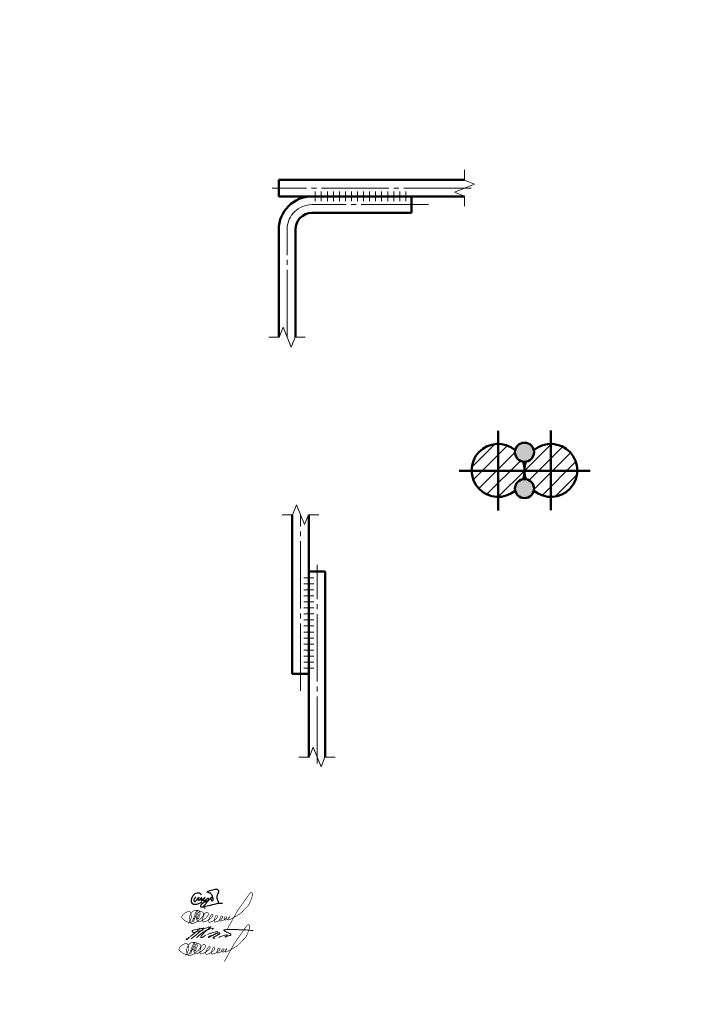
# Model space of a CAD drawing. Header units: millimetres. Extents: x 0 to 1680, y 0 to 297.
# Tile 11 of 16: x 1061 to 1268, y 0 to 297. Entities that reach past the tile are written whole.
import ezdxf

# ---------------------------------------------------------------- set-up
doc = ezdxf.new("R2010")
doc.units = ezdxf.units.MM
for name, pattern in [('K5LT32770', [0]), ('K5LT_AXLED', [24.804956, 20.304956, -1.5, 1.5, -1.5]), ('K5LT_BASIC', [0]), ('K5LT_THIN', [0]), ('K5LT_THIN_INCLUDED_TO_HATCHING', [0])]:
    doc.linetypes.add(name, pattern=pattern)
doc.layers.add('Системный слой', color=7, linetype='Continuous')
pattern_1 = [(45, (0, 0), (-2.12132, 2.12132), [])]

# ---------------------------------------------------------------- blocks, each defined once
blk = doc.blocks.new('U55')
at = {"layer": 'Системный слой', "color": 7, "linetype": 'K5LT32770', "lineweight": 30}
for points, knots in [([(1115.65, 32.93), (1115.57, 33.09), (1115.48, 33.21), (1115.36, 33.31), (1115.2, 33.45), (1114.97, 33.53), (1114.76, 33.56), (1114.48, 33.61), (1114.15, 33.55), (1113.89, 33.44), (1113.57, 33.3), (1113.29, 33), (1113.07, 32.72), (1112.87, 32.45), (1112.69, 32.12), (1112.62, 31.79), (1112.56, 31.54), (1112.53, 31.26), (1112.58, 31.02), (1112.63, 30.8), (1112.71, 30.53), (1112.87, 30.39), (1113.04, 30.24), (1113.35, 30.22), (1113.59, 30.2), (1114, 30.16), (1114.44, 30.3), (1114.83, 30.43), (1115.18, 30.55), (1115.52, 30.71), (1115.84, 30.91)], [0, 0, 0, 0, 1, 1, 1, 2, 2, 2, 3, 3, 3, 4, 4, 4, 5, 5, 5, 6, 6, 6, 7, 7, 7, 8, 8, 8, 9, 9, 9, 10, 10, 10, 10]), ([(1113.91, 32.44), (1113.83, 32.26), (1113.73, 32.09), (1113.63, 31.92), (1113.54, 31.79), (1113.39, 31.68), (1113.35, 31.54), (1113.32, 31.44), (1113.3, 31.3), (1113.34, 31.21), (1113.37, 31.15), (1113.43, 31.07), (1113.49, 31.05), (1113.59, 31), (1113.74, 31.07), (1113.85, 31.11), (1114, 31.18), (1114.1, 31.35), (1114.22, 31.48), (1114.5, 31.76), (1115.09, 32.48), (1115, 32.35), (1114.97, 32.3), (1114.75, 32.1), (1114.69, 31.94), (1114.64, 31.82), (1114.56, 31.67), (1114.6, 31.56), (1114.63, 31.5), (1114.7, 31.42), (1114.76, 31.39), (1114.85, 31.36), (1114.98, 31.43), (1115.08, 31.48), (1115.36, 31.6), (1115.63, 32.32), (1115.67, 32.22), (1115.69, 32.16), (1115.58, 31.84), (1115.57, 31.65), (1115.57, 31.54), (1115.53, 31.37), (1115.59, 31.32), (1115.65, 31.28), (1115.82, 31.32), (1115.91, 31.37), (1115.98, 31.41), (1116.03, 31.49), (1116.09, 31.55), (1116.33, 31.78), (1116.74, 32.38), (1116.73, 32.33), (1116.73, 32.3), (1116.37, 31.92), (1116.32, 31.67), (1116.3, 31.56), (1116.25, 31.41), (1116.3, 31.32), (1116.34, 31.26), (1116.44, 31.2), (1116.5, 31.19), (1116.63, 31.16), (1116.77, 31.32), (1116.89, 31.4), (1117.04, 31.51), (1117.17, 31.66), (1117.31, 31.78), (1117.39, 31.84), (1117.46, 31.92), (1117.55, 31.97), (1117.59, 31.99), (1117.65, 32.03), (1117.69, 32.03), (1117.75, 32.02), (1117.77, 31.85), (1117.77, 31.76), (1117.79, 31.58), (1117.63, 31.41), (1117.54, 31.24), (1117.42, 31), (1117.26, 30.78), (1117.11, 30.56), (1116.89, 30.25), (1116.69, 29.92), (1116.41, 29.67), (1116.24, 29.52), (1116.08, 29.3), (1115.87, 29.27), (1115.78, 29.25), (1115.65, 29.23), (1115.58, 29.28), (1115.52, 29.32), (1115.49, 29.42), (1115.47, 29.5), (1115.45, 29.62), (1115.48, 29.77), (1115.52, 29.89), (1115.59, 30.1), (1115.75, 30.28), (1115.91, 30.43), (1116.05, 30.56), (1116.22, 30.66), (1116.39, 30.76), (1116.59, 30.88), (1116.8, 30.98), (1117.01, 31.08), (1117.12, 31.14), (1117.23, 31.2), (1117.34, 31.25), (1117.49, 31.31), (1117.68, 31.31), (1117.81, 31.4), (1117.92, 31.47), (1118, 31.59), (1118.1, 31.68), (1118.33, 31.9), (1118.51, 32.22), (1118.8, 32.34), (1118.84, 32.36), (1118.92, 32.39), (1118.93, 32.39), (1118.94, 32.39), (1118.82, 32.32), (1118.77, 32.28), (1118.72, 32.23), (1118.65, 32.19), (1118.61, 32.13), (1118.54, 32.04), (1118.52, 31.9), (1118.51, 31.79), (1118.51, 31.66), (1118.54, 31.53), (1118.6, 31.42), (1118.64, 31.35), (1118.68, 31.26), (1118.74, 31.23), (1118.82, 31.19), (1118.98, 31.23), (1119.05, 31.29), (1119.13, 31.35), (1119.16, 31.49), (1119.18, 31.6), (1119.21, 31.77), (1119.14, 31.95), (1119.11, 32.11), (1119.08, 32.26), (1119.05, 32.41), (1118.99, 32.56), (1118.93, 32.73), (1118.83, 32.89), (1118.73, 33.06), (1118.66, 33.18), (1118.6, 33.35), (1118.48, 33.43), (1118.42, 33.48), (1118.33, 33.5), (1118.25, 33.54), (1118.12, 33.59), (1117.99, 33.63), (1117.85, 33.67), (1117.72, 33.71), (1117.58, 33.74), (1117.45, 33.79), (1117.38, 33.81), (1117.26, 33.83), (1117.25, 33.86), (1117.24, 33.9), (1117.39, 33.95), (1117.47, 33.99), (1117.61, 34.07), (1117.78, 34.12), (1117.94, 34.18), (1118.43, 34.37), (1118.94, 34.55), (1119.47, 34.65), (1119.69, 34.69), (1119.94, 34.79), (1120.16, 34.75), (1120.28, 34.72), (1120.42, 34.68), (1120.52, 34.6), (1120.62, 34.53), (1120.73, 34.43), (1120.76, 34.31), (1120.8, 34.21), (1120.76, 34.08), (1120.74, 33.97), (1120.72, 33.75), (1120.68, 33.53), (1120.59, 33.32), (1120.53, 33.19), (1120.41, 33.08), (1120.37, 32.94), (1120.34, 32.84), (1120.34, 32.73), (1120.33, 32.62), (1120.32, 32.49), (1120.3, 32.35), (1120.3, 32.22), (1120.31, 32.06), (1120.35, 31.9), (1120.39, 31.75), (1120.42, 31.62), (1120.48, 31.5), (1120.52, 31.38), (1120.56, 31.28), (1120.6, 31.18), (1120.64, 31.07), (1120.67, 30.98), (1120.7, 30.89), (1120.72, 30.8), (1120.73, 30.7), (1120.73, 30.61), (1120.72, 30.52)], [0, 0, 0, 0, 1, 1, 1, 2, 2, 2, 3, 3, 3, 4, 4, 4, 5, 5, 5, 6, 6, 6, 7, 7, 7, 8, 8, 8, 9, 9, 9, 10, 10, 10, 11, 11, 11, 12, 12, 12, 13, 13, 13, 14, 14, 14, 15, 15, 15, 16, 16, 16, 17, 17, 17, 18, 18, 18, 19, 19, 19, 20, 20, 20, 21, 21, 21, 22, 22, 22, 23, 23, 23, 24, 24, 24, 25, 25, 25, 26, 26, 26, 27, 27, 27, 28, 28, 28, 29, 29, 29, 30, 30, 30, 31, 31, 31, 32, 32, 32, 33, 33, 33, 34, 34, 34, 35, 35, 35, 36, 36, 36, 37, 37, 37, 38, 38, 38, 39, 39, 39, 40, 40, 40, 41, 41, 41, 42, 42, 42, 43, 43, 43, 44, 44, 44, 45, 45, 45, 46, 46, 46, 47, 47, 47, 48, 48, 48, 49, 49, 49, 50, 50, 50, 51, 51, 51, 52, 52, 52, 53, 53, 53, 54, 54, 54, 55, 55, 55, 56, 56, 56, 57, 57, 57, 58, 58, 58, 59, 59, 59, 60, 60, 60, 61, 61, 61, 62, 62, 62, 63, 63, 63, 64, 64, 64, 65, 65, 65, 66, 66, 66, 67, 67, 67, 68, 68, 68, 69, 69, 69, 70, 70, 70, 71, 71, 71, 71]), ([(1116.81, 28.85), (1116.57, 29.02), (1116.43, 29.17), (1116.38, 29.3), (1116.25, 29.61), (1117.38, 29.63), (1117.89, 29.78), (1118.58, 29.98), (1119.28, 30.2), (1119.98, 30.33), (1120.42, 30.42), (1120.86, 30.53), (1121.3, 30.54), (1121.55, 30.54), (1121.79, 30.52), (1122.04, 30.49)], [0, 0, 0, 0, 1, 1, 1, 2, 2, 2, 3, 3, 3, 4, 4, 4, 5, 5, 5, 5])]:
    blk.add_open_spline(points, degree=3, knots=knots, dxfattribs=at)
blk = doc.blocks.new('U56')
at = {"layer": 'Системный слой', "color": 7, "linetype": 'K5LT_THIN', "const_width": 0.18}
for points in [[(1114.05, 17.59), (1113.67, 16.63), (1113.59, 16.45), (1113.53, 16.24), (1113.53, 16.16), (1113.53, 16.09), (1113.58, 16.06), (1113.69, 16.07), (1113.8, 16.18), (1113.95, 16.35), (1114.02, 16.49), (1114.07, 16.6), (1114.34, 17.37), (1114.38, 17.64), (1114.36, 17.91), (1114.29, 18.28), (1114.21, 18.45), (1114.09, 18.59), (1113.91, 18.68), (1113.61, 18.72), (1113.32, 18.72), (1113, 18.7), (1112.7, 18.63), (1112.51, 18.55), (1112.24, 18.37), (1111.95, 18.16), (1111.8, 17.98), (1111.62, 17.68), (1111.46, 17.41), (1111.32, 17.02), (1111.22, 16.69), (1111.18, 16.35), (1111.2, 15.84), (1111.25, 15.4), (1111.36, 15.03), (1111.48, 14.89), (1111.67, 14.77), (1111.85, 14.73), (1112.01, 14.73), (1112.26, 14.77), (1112.54, 14.83), (1112.77, 14.9), (1112.95, 14.99), (1113.21, 15.11), (1113.53, 15.3), (1113.64, 15.39), (1113.74, 15.48), (1113.95, 15.65), (1114.58, 16.18), (1114.82, 16.41), (1115.05, 16.68), (1115.25, 16.97), (1115.33, 17.16), (1115.37, 17.41), (1115.39, 17.66), (1115.37, 17.82), (1115.32, 17.98), (1115.19, 18.12), (1115.05, 18.21), (1114.84, 18.26), (1114.7, 18.28), (1114.43, 18.28), (1114.3, 18.28), (1114.26, 18.28), (1114.21, 18.27), (1114.17, 18.25), (1114.12, 18.23), (1114.09, 18.2), (1114, 18.12), (1113.93, 18.03), (1113.82, 17.89), (1113.71, 17.73), (1113.62, 17.56), (1113.54, 17.39), (1113.43, 17.08), (1113.36, 16.84), (1113.33, 16.59), (1113.35, 16.15), (1113.4, 15.93), (1113.48, 15.67), (1113.55, 15.52), (1113.63, 15.42), (1113.69, 15.33), (1113.74, 15.29), (1113.82, 15.25), (1113.86, 15.24), (1113.94, 15.22), (1114.01, 15.22), (1114.12, 15.22), (1114.23, 15.25), (1114.41, 15.3), (1114.99, 15.6), (1115.81, 16.11), (1116.1, 16.35), (1116.3, 16.55), (1116.54, 16.83), (1116.76, 17.15), (1116.88, 17.36), (1116.9, 17.41), (1116.92, 17.48), (1116.91, 17.56), (1116.9, 17.63), (1116.88, 17.72), (1116.83, 17.81), (1116.79, 17.87), (1116.7, 17.95), (1116.64, 17.98), (1116.55, 18.01), (1116.48, 18.02), (1116.39, 18.02), (1116.27, 18.01), (1116.18, 17.98), (1116.1, 17.95), (1116.03, 17.91), (1115.89, 17.81), (1115.76, 17.69), (1115.68, 17.58), (1115.63, 17.48), (1115.51, 17.23), (1115.43, 16.98), (1115.28, 16.57), (1115.22, 16.3), (1115.18, 16.03), (1115.17, 15.7), (1115.18, 15.55), (1115.2, 15.42), (1115.23, 15.33), (1115.26, 15.28), (1115.3, 15.23), (1115.34, 15.2), (1115.4, 15.19), (1115.48, 15.18), (1115.57, 15.2), (1116.12, 15.37), (1116.73, 15.64), (1117.51, 16.16), (1117.75, 16.38), (1117.98, 16.63), (1118.19, 16.92), (1118.26, 17.1), (1118.26, 17.23), (1118.26, 17.29), (1118.25, 17.34), (1118.24, 17.36), (1118.22, 17.39), (1118.18, 17.42), (1118.14, 17.45), (1118.11, 17.46), (1118.07, 17.47), (1118, 17.46), (1117.93, 17.43), (1117.86, 17.39), (1117.8, 17.34), (1117.73, 17.25), (1117.62, 17.1), (1117.5, 16.91), (1117.38, 16.73), (1117.27, 16.5), (1117.14, 16.22), (1117.03, 15.98), (1116.97, 15.81), (1116.93, 15.57), (1116.93, 15.38), (1116.95, 15.21), (1116.98, 15.18), (1117.04, 15.12), (1117.08, 15.1), (1117.14, 15.08), (1117.22, 15.08), (1117.33, 15.09), (1117.44, 15.12), (1117.93, 15.28), (1118.26, 15.44), (1118.76, 15.74), (1119.09, 15.98), (1119.26, 16.14), (1119.42, 16.33), (1119.57, 16.55), (1119.64, 16.69), (1119.66, 16.82), (1119.67, 16.91), (1119.66, 16.96), (1119.64, 17.02), (1119.6, 17.07), (1119.53, 17.12), (1119.48, 17.13), (1119.39, 17.13), (1119.33, 17.13), (1119.26, 17.1), (1119.21, 17.07), (1119.17, 17.04), (1119.11, 16.97), (1119.05, 16.87), (1118.98, 16.73), (1118.87, 16.5), (1118.81, 16.33), (1118.74, 16.09), (1118.71, 15.83), (1118.68, 15.6), (1118.69, 15.46), (1118.7, 15.39), (1118.72, 15.33), (1118.74, 15.28), (1118.75, 15.23), (1118.8, 15.18), (1118.92, 15.15), (1119.09, 15.17), (1119.51, 15.28), (1119.82, 15.41), (1120.36, 15.71), (1120.66, 15.94), (1120.91, 16.17), (1121.14, 16.38), (1121.21, 16.51), (1121.22, 16.72), (1121.21, 16.82), (1121.19, 16.87), (1121.13, 16.92), (1121.02, 16.94), (1120.93, 16.95), (1120.86, 16.94), (1120.79, 16.92), (1120.74, 16.89), (1120.68, 16.81), (1120.6, 16.69), (1120.49, 16.48), (1120.4, 16.25), (1120.35, 16.08), (1120.3, 15.92), (1120.28, 15.78), (1120.28, 15.72), (1120.29, 15.65), (1120.32, 15.61), (1120.4, 15.52), (1120.48, 15.46), (1120.56, 15.44), (1120.73, 15.47), (1120.99, 15.57), (1121.43, 15.75), (1121.77, 15.91), (1122.04, 16.08), (1122.25, 16.23), (1122.41, 16.38), (1122.46, 16.47), (1122.46, 16.54), (1122.42, 16.61), (1122.38, 16.65), (1122.31, 16.69), (1122.22, 16.72), (1122.11, 16.73), (1122.04, 16.72), (1121.98, 16.72), (1121.91, 16.68), (1121.83, 16.57), (1121.8, 16.49), (1121.78, 16.37), (1121.78, 16.27), (1121.8, 16.13), (1121.81, 15.99), (1121.84, 15.91), (1121.86, 15.84), (1121.89, 15.81), (1121.92, 15.78), (1121.99, 15.77), (1122.13, 15.77), (1122.28, 15.79), (1122.44, 15.87), (1122.58, 15.96), (1122.76, 16.08), (1122.92, 16.22), (1123.07, 16.36), (1123.26, 16.6), (1123.29, 16.66), (1123.31, 16.73), (1123.28, 16.76), (1123.23, 16.75), (1123.18, 16.72), (1123.11, 16.62), (1123, 16.45), (1122.88, 16.24), (1122.84, 16.15), (1122.82, 16), (1122.83, 15.93), (1122.86, 15.88), (1122.88, 15.84), (1122.92, 15.81), (1122.96, 15.8), (1123.03, 15.8), (1123.1, 15.82), (1123.38, 15.93), (1123.9, 16.16), (1124.55, 16.54), (1125.72, 17.19), (1126.34, 17.57), (1126.75, 17.91), (1127.35, 18.49), (1128.04, 19.24), (1128.89, 20.11), (1129.27, 20.71), (1129.74, 21.83), (1129.95, 22.32), (1130.08, 22.8), (1130.16, 23.2), (1130.18, 23.51), (1130.18, 23.65), (1130.14, 23.82), (1130.06, 23.95), (1129.93, 24.01), (1129.79, 24.02), (1129.69, 24), (1129.6, 23.97), (1129.48, 23.87), (1129.4, 23.78), (1129.23, 23.56), (1126.51, 19.71), (1126, 18.98), (1125.54, 18.31), (1122.55, 12.86)], [(1113.66, 18.55), (1113.48, 18.54), (1113.41, 18.5), (1113.27, 18.38), (1113.14, 18.12), (1112.74, 17.11), (1112.24, 15.78), (1112.04, 15.35), (1111.91, 15.19), (1111.6, 15.03), (1111.46, 15), (1111.25, 15), (1110.99, 15.05), (1110.74, 15.13), (1110.45, 15.24), (1110.21, 15.36), (1109.99, 15.46), (1109.79, 15.61), (1109.59, 15.78), (1109.37, 15.96), (1109.14, 16.12), (1108.99, 16.28), (1108.92, 16.4), (1108.87, 16.55), (1108.88, 16.71), (1108.94, 16.9), (1109.06, 17.1), (1109.4, 17.5), (1109.72, 17.8), (1110.08, 18.03), (1110.52, 18.22), (1110.8, 18.3), (1110.98, 18.33), (1111.07, 18.32), (1111.17, 18.3), (1111.31, 18.24), (1111.42, 18.17), (1111.53, 18.03), (1111.63, 17.8), (1111.69, 17.42), (1111.72, 17.13), (1111.74, 16.74), (1111.72, 16.53), (1111.66, 16.27), (1111.58, 15.95), (1111.49, 15.72), (1111.34, 15.36), (1111.21, 15.13), (1110.89, 14.68)], [(1113.66, 18.55), (1112.34, 15.13)], [(1112.17, 16.04), (1113.08, 16.48)]]:
    blk.add_lwpolyline(points, dxfattribs=at)
blk = doc.blocks.new('U57')
at = {"layer": 'Системный слой', "color": 7, "linetype": 'K5LT_THIN', "lineweight": 18}
blk.add_arc((1093.28, 46.09), 32.63, 306.1798, 315.028, dxfattribs=at)
for points, knots in [([(1111.12, 19.82), (1111.1, 19.78), (1111.07, 19.71), (1111.02, 19.57), (1111.2, 19.43), (1111.53, 19.74), (1111.88, 20.18), (1112.53, 20.61), (1113.19, 21.19), (1113.92, 21.76), (1114.65, 22.37), (1115.07, 22.79), (1115.26, 22.99)], [0, 0, 0, 0, 0.113653, 0.254015, 0.376707, 0.660679, 1.362779, 2.210229, 2.931504, 4.015017, 4.972839, 5.797245, 5.797245, 5.797245, 5.797245]), ([(1116.12, 22.38), (1115.59, 22.24), (1114.69, 22), (1113.69, 21.69), (1113.04, 21.69), (1112.81, 22), (1112.95, 22.34), (1113.35, 22.37), (1113.83, 22.51), (1114.66, 22.63), (1115.82, 22.95), (1116.94, 22.83), (1117.88, 23.46), (1118.15, 23.11), (1118.01, 23.06), (1117.91, 23.02)], [0, 0, 0, 0, 1.640413, 2.788647, 3.181003, 3.475016, 3.785471, 4.050237, 4.604416, 5.320544, 6.566646, 8.105837, 8.942503, 9.016001, 9.262776, 9.262776, 9.262776, 9.262776]), ([(1114.11, 20.14), (1114.52, 20.48), (1115.27, 21.1), (1116.35, 21.87), (1117.31, 22.49), (1118.26, 22.68), (1118.82, 22.88), (1119.11, 22.93), (1119.16, 22.9), (1119.17, 22.82), (1119.06, 22.75), (1118.99, 22.67), (1118.94, 22.61), (1118.93, 22.59)], [0, 0, 0, 0, 1.600081, 2.884789, 3.999168, 4.989608, 5.748814, 5.808954, 5.844678, 5.9081, 6.008557, 6.193433, 6.246811, 6.246811, 6.246811, 6.246811]), ([(1116.66, 21.79), (1116.44, 21.56), (1116.06, 21.18), (1115.62, 20.7), (1115.25, 19.65), (1116.17, 20.31), (1116.87, 20.82)], [0, 0, 0, 0, 0.943722, 1.596659, 2.060412, 3.620108, 3.620108, 3.620108, 3.620108]), ([(1118.55, 23.5), (1118.26, 23.21), (1117.67, 22.64), (1117.06, 22.1), (1116.75, 21.82)], [0, 0, 0, 0, 1.224779, 2.458686, 2.458686, 2.458686, 2.458686]), ([(1117.48, 21.09), (1117.79, 21.2), (1118.3, 21.38), (1119.02, 21.59), (1119.58, 21.73), (1120.04, 21.88), (1120.38, 21.96), (1120.67, 21.81), (1120.46, 21.48), (1119.93, 21.24), (1119.02, 20.72), (1118.44, 20.57), (1117.63, 20.07), (1118.1, 20.65), (1118.77, 20.69), (1119.82, 21.27), (1120.5, 21.52), (1121.32, 21.59), (1121.06, 21.11), (1120.62, 21.06), (1120.23, 20.59), (1119.68, 20.46), (1119.36, 20.25), (1119.13, 20.06), (1119.35, 19.8), (1119.56, 19.87), (1119.71, 19.93)], [0, 0, 0, 0, 0.990963, 1.623035, 2.227872, 2.723593, 3.088374, 3.278162, 3.505494, 3.99811, 5.147713, 6.302849, 6.633495, 6.869523, 7.817376, 8.903985, 10.181806, 10.436559, 10.772489, 11.221547, 11.804027, 12.456012, 12.832551, 13.028922, 13.203282, 13.634223, 13.634223, 13.634223, 13.634223]), ([(1120.93, 20.2), (1121.13, 20.29), (1121.52, 20.46), (1122.08, 20.65), (1122.69, 20.85), (1123.04, 20.9), (1123.42, 20.99), (1123.44, 20.82), (1123.24, 20.71), (1123.17, 20.43), (1123.02, 20.28), (1122.71, 20.18), (1122.86, 20.4), (1123.07, 20.45), (1123.36, 20.59), (1123.74, 20.62), (1124.09, 20.75), (1124.35, 20.81), (1124.59, 20.83), (1124.54, 21.08), (1124.37, 21.27), (1124.02, 21.41), (1123.66, 21.64), (1123.26, 21.79), (1122.95, 21.96), (1122.67, 22.08), (1122.5, 22.21), (1122.38, 22.34), (1122.47, 22.53), (1122.8, 22.49), (1123.25, 22.54), (1124.47, 22.5), (1125.87, 22.57), (1127.35, 22.48), (1128.31, 22.54), (1129.12, 22.44), (1129.87, 22.33), (1130.46, 22.33), (1130.94, 22.27), (1131.17, 22.25), (1131.28, 22.24)], [0, 0, 0, 0, 0.64163, 1.29356, 1.794076, 2.471833, 2.611863, 2.671968, 2.913963, 3.1978, 3.472127, 3.65366, 3.783753, 4.022062, 4.337011, 4.71493, 5.169515, 5.417604, 5.569151, 5.768386, 5.982635, 6.339042, 6.859114, 7.263983, 7.608077, 7.940186, 8.151131, 8.270542, 8.429415, 8.641048, 9.147181, 9.852258, 12.263923, 13.365611, 14.28805, 15.131885, 15.811435, 16.555968, 16.916296, 17.247859, 17.247859, 17.247859, 17.247859])]:
    blk.add_open_spline(points, degree=3, knots=knots, dxfattribs=at)
blk = doc.blocks.new('U58')
at = {"layer": 'Системный слой', "color": 7, "linetype": 'K5LT_THIN', "const_width": 0.18}
for points in [[(1114.89, 27.26), (1114.51, 26.29), (1114.43, 26.11), (1114.37, 25.91), (1114.36, 25.83), (1114.37, 25.76), (1114.42, 25.72), (1114.53, 25.74), (1114.64, 25.84), (1114.79, 26.01), (1114.86, 26.15), (1114.91, 26.26), (1115.18, 27.03), (1115.21, 27.3), (1115.2, 27.58), (1115.13, 27.95), (1115.05, 28.11), (1114.92, 28.25), (1114.74, 28.34), (1114.44, 28.38), (1114.16, 28.38), (1113.84, 28.36), (1113.54, 28.29), (1113.35, 28.21), (1113.08, 28.04), (1112.79, 27.82), (1112.64, 27.64), (1112.45, 27.34), (1112.3, 27.07), (1112.16, 26.69), (1112.05, 26.35), (1112.01, 26.01), (1112.04, 25.5), (1112.08, 25.06), (1112.2, 24.7), (1112.32, 24.56), (1112.51, 24.44), (1112.69, 24.39), (1112.84, 24.39), (1113.1, 24.43), (1113.38, 24.49), (1113.61, 24.56), (1113.79, 24.66), (1114.04, 24.77), (1114.37, 24.97), (1114.48, 25.05), (1114.58, 25.14), (1114.79, 25.31), (1115.42, 25.84), (1115.65, 26.07), (1115.89, 26.35), (1116.09, 26.64), (1116.17, 26.82), (1116.21, 27.08), (1116.23, 27.32), (1116.2, 27.48), (1116.16, 27.65), (1116.03, 27.78), (1115.88, 27.87), (1115.68, 27.92), (1115.54, 27.95), (1115.27, 27.95), (1115.14, 27.95), (1115.1, 27.94), (1115.04, 27.93), (1115, 27.92), (1114.95, 27.89), (1114.92, 27.86), (1114.84, 27.78), (1114.77, 27.7), (1114.65, 27.56), (1114.55, 27.4), (1114.46, 27.22), (1114.38, 27.05), (1114.27, 26.74), (1114.19, 26.51), (1114.17, 26.26), (1114.19, 25.81), (1114.24, 25.59), (1114.31, 25.33), (1114.39, 25.18), (1114.46, 25.08), (1114.53, 25), (1114.58, 24.95), (1114.65, 24.91), (1114.7, 24.9), (1114.78, 24.88), (1114.85, 24.88), (1114.96, 24.88), (1115.07, 24.91), (1115.25, 24.97), (1115.82, 25.26), (1116.65, 25.78), (1116.94, 26.02), (1117.14, 26.21), (1117.38, 26.49), (1117.6, 26.81), (1117.72, 27.02), (1117.74, 27.07), (1117.75, 27.15), (1117.75, 27.22), (1117.74, 27.29), (1117.71, 27.38), (1117.67, 27.48), (1117.62, 27.53), (1117.53, 27.61), (1117.47, 27.65), (1117.39, 27.68), (1117.31, 27.68), (1117.23, 27.68), (1117.11, 27.67), (1117.02, 27.65), (1116.93, 27.61), (1116.86, 27.57), (1116.73, 27.47), (1116.6, 27.35), (1116.52, 27.25), (1116.46, 27.14), (1116.35, 26.89), (1116.27, 26.64), (1116.12, 26.23), (1116.06, 25.96), (1116.02, 25.7), (1116.01, 25.36), (1116.01, 25.21), (1116.04, 25.08), (1116.07, 24.99), (1116.09, 24.94), (1116.14, 24.89), (1116.18, 24.86), (1116.23, 24.85), (1116.31, 24.85), (1116.41, 24.86), (1116.96, 25.03), (1117.56, 25.3), (1118.35, 25.82), (1118.59, 26.05), (1118.81, 26.29), (1119.03, 26.58), (1119.1, 26.77), (1119.1, 26.89), (1119.1, 26.95), (1119.09, 27), (1119.08, 27.03), (1119.05, 27.05), (1119.02, 27.09), (1118.98, 27.11), (1118.94, 27.13), (1118.91, 27.13), (1118.84, 27.12), (1118.77, 27.1), (1118.7, 27.06), (1118.64, 27), (1118.57, 26.91), (1118.46, 26.76), (1118.34, 26.58), (1118.22, 26.39), (1118.1, 26.16), (1117.98, 25.89), (1117.86, 25.64), (1117.81, 25.47), (1117.77, 25.24), (1117.77, 25.05), (1117.79, 24.88), (1117.82, 24.84), (1117.87, 24.79), (1117.91, 24.76), (1117.98, 24.74), (1118.06, 24.74), (1118.17, 24.75), (1118.28, 24.79), (1118.77, 24.95), (1119.1, 25.11), (1119.59, 25.4), (1119.92, 25.64), (1120.1, 25.8), (1120.25, 25.99), (1120.4, 26.21), (1120.48, 26.35), (1120.5, 26.48), (1120.51, 26.57), (1120.5, 26.63), (1120.48, 26.68), (1120.43, 26.74), (1120.36, 26.78), (1120.32, 26.79), (1120.23, 26.79), (1120.17, 26.79), (1120.1, 26.77), (1120.04, 26.73), (1120, 26.7), (1119.95, 26.63), (1119.89, 26.53), (1119.82, 26.39), (1119.71, 26.16), (1119.65, 26), (1119.58, 25.76), (1119.55, 25.49), (1119.52, 25.26), (1119.52, 25.13), (1119.54, 25.05), (1119.55, 24.99), (1119.57, 24.94), (1119.59, 24.89), (1119.63, 24.84), (1119.75, 24.81), (1119.93, 24.84), (1120.35, 24.95), (1120.65, 25.07), (1121.19, 25.37), (1121.5, 25.61), (1121.75, 25.83), (1121.97, 26.04), (1122.04, 26.18), (1122.06, 26.39), (1122.05, 26.48), (1122.02, 26.53), (1121.97, 26.58), (1121.86, 26.6), (1121.77, 26.61), (1121.69, 26.61), (1121.63, 26.58), (1121.58, 26.55), (1121.52, 26.47), (1121.44, 26.35), (1121.33, 26.14), (1121.24, 25.91), (1121.19, 25.74), (1121.14, 25.58), (1121.12, 25.44), (1121.12, 25.38), (1121.13, 25.31), (1121.16, 25.27), (1121.24, 25.18), (1121.32, 25.12), (1121.4, 25.1), (1121.57, 25.13), (1121.83, 25.23), (1122.27, 25.41), (1122.61, 25.57), (1122.87, 25.74), (1123.09, 25.9), (1123.25, 26.04), (1123.29, 26.14), (1123.29, 26.2), (1123.26, 26.27), (1123.22, 26.31), (1123.15, 26.35), (1123.06, 26.38), (1122.95, 26.39), (1122.87, 26.38), (1122.82, 26.38), (1122.74, 26.34), (1122.66, 26.23), (1122.64, 26.15), (1122.62, 26.04), (1122.62, 25.94), (1122.64, 25.79), (1122.65, 25.66), (1122.67, 25.57), (1122.69, 25.51), (1122.73, 25.47), (1122.76, 25.44), (1122.82, 25.43), (1122.97, 25.43), (1123.12, 25.45), (1123.28, 25.53), (1123.42, 25.62), (1123.6, 25.75), (1123.76, 25.89), (1123.91, 26.03), (1124.1, 26.27), (1124.13, 26.32), (1124.14, 26.39), (1124.12, 26.42), (1124.07, 26.42), (1124.02, 26.38), (1123.95, 26.29), (1123.83, 26.11), (1123.72, 25.91), (1123.67, 25.81), (1123.66, 25.66), (1123.67, 25.59), (1123.7, 25.54), (1123.72, 25.5), (1123.76, 25.48), (1123.8, 25.46), (1123.86, 25.46), (1123.93, 25.48), (1124.22, 25.59), (1124.74, 25.82), (1125.39, 26.21), (1126.56, 26.86), (1127.18, 27.24), (1127.59, 27.57), (1128.18, 28.15), (1128.88, 28.9), (1129.73, 29.77), (1130.11, 30.37), (1130.58, 31.49), (1130.79, 31.98), (1130.92, 32.46), (1130.99, 32.86), (1131.02, 33.17), (1131.02, 33.31), (1130.98, 33.48), (1130.9, 33.62), (1130.77, 33.67), (1130.62, 33.68), (1130.53, 33.67), (1130.44, 33.63), (1130.32, 33.53), (1130.23, 33.45), (1130.07, 33.22), (1127.35, 29.37), (1126.83, 28.65), (1126.38, 27.97), (1123.38, 22.53)], [(1114.5, 28.22), (1114.32, 28.2), (1114.25, 28.17), (1114.11, 28.04), (1113.97, 27.79), (1113.58, 26.77), (1113.08, 25.44), (1112.88, 25.01), (1112.75, 24.86), (1112.44, 24.69), (1112.3, 24.66), (1112.09, 24.66), (1111.83, 24.72), (1111.57, 24.8), (1111.28, 24.91), (1111.05, 25.02), (1110.83, 25.13), (1110.63, 25.28), (1110.42, 25.45), (1110.21, 25.62), (1109.98, 25.79), (1109.83, 25.94), (1109.75, 26.06), (1109.71, 26.21), (1109.71, 26.37), (1109.78, 26.56), (1109.9, 26.76), (1110.24, 27.17), (1110.56, 27.47), (1110.92, 27.69), (1111.35, 27.88), (1111.64, 27.97), (1111.82, 27.99), (1111.91, 27.99), (1112.01, 27.97), (1112.15, 27.9), (1112.25, 27.83), (1112.36, 27.7), (1112.47, 27.46), (1112.53, 27.09), (1112.56, 26.79), (1112.57, 26.41), (1112.56, 26.2), (1112.5, 25.93), (1112.41, 25.61), (1112.33, 25.38), (1112.18, 25.02), (1112.05, 24.79), (1111.72, 24.34)], [(1114.5, 28.21), (1113.17, 24.8)], [(1113, 25.7), (1113.91, 26.14)]]:
    blk.add_lwpolyline(points, dxfattribs=at)

msp = doc.modelspace()

# ---------------------------------------------------------------- hatches: boundary and pattern name
at = {"layer": 'Системный слой'}
h = msp.add_hatch(color=7, dxfattribs=at)
h.paths.add_polyline_path([(1215.92046, 167.16017), (1214.73299, 168.90404), (1212.67568, 169.37165), (1210.85108, 168.31242), (1210.237, 166.29398), (1211.16254, 164.39806), (1213.13169, 163.64068), (1215.08916, 164.42775), (1215.98592, 166.33745), (1215.99188, 166.52258)])
h.paths.add_polyline_path([(1210.29934, 154.91998), (1211.48681, 153.17611), (1213.54411, 152.7085), (1215.36872, 153.76773), (1215.99188, 155.55757), (1215.21963, 157.52094), (1213.31676, 158.43212), (1211.30303, 157.80279), (1210.25762, 155.97023)])
h = msp.add_hatch(dxfattribs=at)
h.set_pattern_fill('Металл', angle=45, style=0, pattern_type=0)
h.set_pattern_definition(pattern_1)
h.paths.add_polyline_path([(1210.29934, 154.91998), (1210.61808, 157.00554), (1212.27221, 158.31512), (1212.70275, 158.41064), (1213.1099, 160.2683), (1213.1099, 161.81185), (1212.70275, 163.66951), (1210.86817, 164.71138), (1210.23496, 166.72389), (1210.29934, 167.16017), (1207.13873, 168.78823), (1203.5848, 168.88602), (1200.33944, 167.43424), (1198.04362, 164.71961), (1197.15076, 161.27827), (1197.8372, 157.78989), (1199.96737, 154.94342), (1203.12055, 153.30104), (1206.674, 153.18712), (1209.92592, 154.62416)])
h = msp.add_hatch(dxfattribs=at)
h.set_pattern_fill('Металл', angle=45, style=0, pattern_type=0)
h.set_pattern_definition(pattern_1)
h.paths.add_polyline_path([(1215.92046, 154.91998), (1219.08107, 153.29192), (1222.635, 153.19413), (1225.88036, 154.64591), (1228.17618, 157.36054), (1229.06904, 160.80188), (1228.3826, 164.29026), (1226.25243, 167.13673), (1223.09925, 168.77911), (1219.54579, 168.89303), (1216.29388, 167.45599), (1215.92046, 167.16017), (1215.99188, 166.52258), (1215.21963, 164.55921), (1213.51705, 163.66951), (1213.1099, 161.81185), (1213.1099, 160.2683), (1213.51705, 158.41064), (1215.35163, 157.36877), (1215.99188, 155.55757)])

# ---------------------------------------------------------------- linework, layer by layer
at = {"layer": 'Системный слой', "color": 7, "linetype": 'K5LT_THIN_INCLUDED_TO_HATCHING', "lineweight": 18}
for p, q in [((1194.98334, 251.71599), (1194.98334, 248.61599)), ((1197.98334, 247.41599), (1191.98334, 245.01599)), ((1194.98334, 248.61599), (1197.98334, 247.41599)), ((1191.98334, 245.01599), (1194.98334, 243.81599)), ((1194.98334, 243.81599), (1194.98334, 240.71599)), ((1139.08334, 201.21599), (1140.28334, 204.21599)), ((1140.28334, 204.21599), (1142.68334, 198.21599)), ((1135.98334, 201.21599), (1139.08334, 201.21599)), ((1142.68334, 198.21599), (1143.88334, 201.21599)), ((1143.88334, 201.21599), (1146.98334, 201.21599)), ((1144.31566, 150.69021), (1143.11566, 147.69021)), ((1146.71566, 144.69021), (1144.31566, 150.69021)), ((1143.11566, 147.69021), (1140.01566, 147.69021)), ((1147.91566, 147.69021), (1146.71566, 144.69021)), ((1151.01566, 147.69021), (1147.91566, 147.69021)), ((1149.31566, 77.58783), (1148.11566, 74.58783)), ((1151.71566, 71.58783), (1149.31566, 77.58783)), ((1148.11566, 74.58783), (1145.01566, 74.58783)), ((1152.91566, 74.58783), (1151.71566, 71.58783)), ((1156.01566, 74.58783), (1152.91566, 74.58783))]:
    msp.add_line(p, q, dxfattribs=at)
at = {"layer": 'Системный слой', "color": 7, "linetype": 'K5LT_BASIC', "lineweight": 50}
for p, q in [((1138.98334, 243.71599), (1138.98334, 248.71599)), ((1138.98334, 248.71599), (1194.98334, 248.71599)), ((1194.98334, 243.71599), (1138.98334, 243.71599)), ((1148.98334, 243.71599), (1178.98334, 243.71599)), ((1178.98334, 243.71599), (1178.98334, 238.71599)), ((1178.98334, 238.71599), (1148.98334, 238.71599)), ((1138.98334, 233.71599), (1138.98334, 201.21599)), ((1143.98334, 233.71599), (1143.98334, 201.21599)), ((1205.14721, 172.9772), (1205.14721, 148.9772)), ((1221.07259, 173.04008), (1221.07259, 149.04008)), ((1232.88901, 160.96348), (1193.40468, 160.96348)), ((1143.01566, 99.69021), (1143.01566, 147.69021)), ((1148.01566, 147.69021), (1148.01566, 99.69021)), ((1148.01566, 74.58783), (1148.01566, 130.58783)), ((1148.01566, 130.58783), (1153.01566, 130.58783)), ((1153.01566, 130.58783), (1153.01566, 74.58783)), ((1148.01566, 99.69021), (1143.01566, 99.69021))]:
    msp.add_line(p, q, dxfattribs=at)
at = {"layer": 'Системный слой', "color": 7, "linetype": 'K5LT_AXLED', "lineweight": 18}
for p, q in [((1196.98334, 246.21599), (1136.98334, 246.21599)), ((1184.11643, 241.21599), (1148.98334, 241.21599)), ((1141.48334, 201.21599), (1141.48334, 233.97121)), ((1145.51566, 94.55712), (1145.51566, 147.69021)), ((1150.51566, 72.58783), (1150.51566, 132.58783))]:
    msp.add_line(p, q, dxfattribs=at)
at = {"layer": 'Системный слой', "color": 7, "linetype": 'K5LT_THIN', "lineweight": 18}
for p, q in [((1149.99178, 245.21599), (1149.99178, 242.21599)), ((1151.81226, 245.21599), (1151.81226, 242.21599)), ((1153.63273, 245.21599), (1153.63273, 242.21599)), ((1155.45321, 245.21599), (1155.45321, 242.21599)), ((1157.27369, 245.21599), (1157.27369, 242.21599)), ((1159.09416, 245.21599), (1159.09416, 242.21599)), ((1160.91464, 245.21599), (1160.91464, 242.21599)), ((1162.73511, 245.21599), (1162.73511, 242.21599)), ((1164.55559, 245.21599), (1164.55559, 242.21599)), ((1166.37606, 245.21599), (1166.37606, 242.21599)), ((1168.19654, 245.21599), (1168.19654, 242.21599)), ((1170.01702, 245.21599), (1170.01702, 242.21599)), ((1171.83749, 245.21599), (1171.83749, 242.21599)), ((1173.65797, 245.21599), (1173.65797, 242.21599)), ((1175.47844, 245.21599), (1175.47844, 242.21599)), ((1177.29892, 245.21599), (1177.29892, 242.21599)), ((1149.51566, 128.68177), (1146.51566, 128.68177)), ((1149.51566, 126.86129), (1146.51566, 126.86129)), ((1149.51566, 125.04082), (1146.51566, 125.04082)), ((1149.51566, 123.22034), (1146.51566, 123.22034)), ((1149.51566, 121.39987), (1146.51566, 121.39987)), ((1149.51566, 119.57939), (1146.51566, 119.57939)), ((1149.51566, 117.75891), (1146.51566, 117.75891)), ((1149.51566, 115.93844), (1146.51566, 115.93844)), ((1149.51566, 114.11796), (1146.51566, 114.11796)), ((1149.51566, 112.29749), (1146.51566, 112.29749)), ((1149.51566, 110.47701), (1146.51566, 110.47701)), ((1149.51566, 108.65654), (1146.51566, 108.65654)), ((1149.51566, 106.83606), (1146.51566, 106.83606)), ((1149.51566, 105.01558), (1146.51566, 105.01558)), ((1149.51566, 103.19511), (1146.51566, 103.19511)), ((1149.51566, 101.37463), (1146.51566, 101.37463))]:
    msp.add_line(p, q, dxfattribs=at)
at = {"layer": 'Системный слой', "color": 7, "linetype": 'K5LT_AXLED', "const_width": 0.18}
msp.add_lwpolyline([(1184.11643, 241.21599), (1179.98334, 241.21599)], dxfattribs=at)
at = {"layer": 'Системный слой', "color": 7, "linetype": 'K5LT_BASIC', "lineweight": 50}
for centre in [(1213.1099, 166.52258), (1213.1099, 155.55757)]:
    msp.add_circle(centre, 2.88198, dxfattribs=at)
for centre, radius, start, end in [((1148.98334, 233.71599), 10, 90, 180), ((1148.98334, 233.71599), 5, 90, 180), ((1205.14721, 161.04008), 8, 49.9081002, 310.0918998), ((1221.07259, 161.04008), 8, 229.9081002, 130.0918998), ((1205.14721, 161.04008), 8, 340.8113962, 19.1886038), ((1221.07259, 161.04008), 8, 160.8113962, 199.1886038)]:
    msp.add_arc(centre, radius, start, end, dxfattribs=at)
at = {"layer": 'Системный слой', "color": 7, "linetype": 'K5LT_AXLED', "lineweight": 18}
msp.add_arc((1148.98334, 233.71599), 7.5, 90, 178.0510009, dxfattribs=at)

# ---------------------------------------------------------------- block references
at = {"layer": 'Системный слой'}
for name in ['U58', 'U55', 'U56', 'U57']:
    msp.add_blockref(name, (0, 0), dxfattribs=at)

doc.saveas('drawing.dxf')
